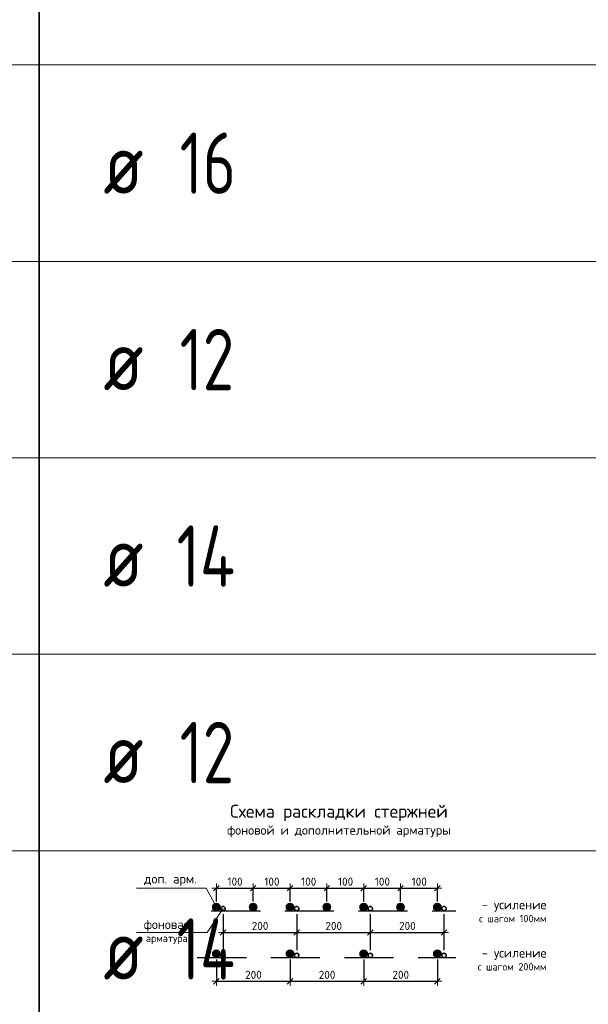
# Model space of a CAD drawing. Header units: metres. Extents: x -38 to 97, y -15 to 21.
# Tile 78 of 82: x 75.34 to 77.66, y 7.85 to 11.86. Entities that reach past the tile are written whole.
import ezdxf

# ---------------------------------------------------------------- set-up
doc = ezdxf.new("R2010")
doc.units = ezdxf.units.M
doc.header["$PDMODE"] = 65
doc.linetypes.add('______2', pattern=[0.27, 0.2, -0.07])
doc.layers.add('XR$4$_3898', color=7, linetype='Continuous')
doc.layers.add('XR$4$Размерная линия_ общее', color=7, linetype='Continuous', lineweight=13)
doc.styles.add('ISOCPEUR', font='txt')
doc.dimstyles.new('DIMSTYLE_10', dxfattribs={"dimtxt": 0.033, "dimasz": 0.0375, "dimexe": 0, "dimexo": 0, "dimgap": 0.0165, "dimtad": 2, "dimdec": 0, "dimlfac": 1000, "dimrnd": 1, "dimzin": 12, "dimdsep": 46, "dimtxsty": 'ISOCPEUR', "dimblk1": 'ALL_ML_STRICH', "dimblk2": 'ALL_ML_STRICH', "dimsah": 1, "dimcen": 0, "dimclrd": 7, "dimclre": 256, "dimclrt": 7, "dimadec": 0, "dimazin": 0, "dimtfac": 1, "dimtdec": 0, "dimtix": 1, "dimtmove": 2, "dimatfit": 3, "dimfxl": 0, "dimtzin": 0, "dimlwd": 0, "dimlwe": -3, "dimarcsym": 0})

# ---------------------------------------------------------------- blocks, each defined once
blk = doc.blocks.new('ALL_ML_STRICH')
at = {"color": 0, "linetype": 'ByBlock', "lineweight": -2}
for p, q in [((-1, 0), (0.5, 0)), ((-0.3, -0.3), (0.3, 0.3)), ((0, -0.5), (0, 0.5))]:
    blk.add_line(p, q, dxfattribs=at)
blk = doc.blocks.new('*D464')
at = {"layer": 'DEFPOINTS', "color": 7, "linetype": 'Continuous', "lineweight": 13, "transparency": 33554687}
for p in [(76.142, 8.3196), (76.142, 8.2422), (76.292, 8.2422)]:
    blk.add_point(p, dxfattribs=at)
at = {"layer": 'XR$4$Размерная линия_ общее', "color": 253, "linetype": 'Continuous', "lineweight": -2, "true_color": 0xa0a0a0, "transparency": 33554687}
for p, q in [((76.142, 8.2647), (76.142, 8.3196)), ((76.292, 8.2647), (76.292, 8.3196))]:
    blk.add_line(p, q, dxfattribs=at)
at = {"layer": 'XR$4$Размерная линия_ общее', "color": 7, "linetype": 'Continuous', "lineweight": -2, "transparency": 33554687}
blk.add_line((76.142, 8.3196), (76.292, 8.3196), dxfattribs=at)
at = {"layer": 'XR$4$Размерная линия_ общее', "color": 7, "linetype": 'Continuous', "lineweight": 13, "transparency": 33554687, "xscale": 0.0375, "yscale": 0.0375, "zscale": 0.0375, "rotation": 180}
blk.add_blockref('ALL_ML_STRICH', (76.142, 8.3196), dxfattribs=at)
at = {"layer": 'XR$4$Размерная линия_ общее', "color": 7, "linetype": 'Continuous', "lineweight": 13, "transparency": 33554687, "xscale": 0.0375, "yscale": 0.0375, "zscale": 0.0375}
blk.add_blockref('ALL_ML_STRICH', (76.292, 8.3196), dxfattribs=at)
at = {"layer": 'XR$4$Размерная линия_ общее', "color": 7, "linetype": 'Continuous', "lineweight": 13, "transparency": 33554687, "insert": (76.1873, 8.3626), "char_height": 0.033, "width": 0.00165, "attachment_point": 1, "line_spacing_factor": 0.60241, "style": 'ISOCPEUR'}
blk.add_mtext('100', dxfattribs=at)
blk = doc.blocks.new('*D465')
at = {"layer": 'DEFPOINTS', "color": 7, "linetype": 'Continuous', "lineweight": 13, "transparency": 33554687}
for p in [(76.292, 8.3196), (76.292, 8.2422), (76.442, 8.2422)]:
    blk.add_point(p, dxfattribs=at)
at = {"layer": 'XR$4$Размерная линия_ общее', "color": 253, "linetype": 'Continuous', "lineweight": -2, "true_color": 0xa0a0a0, "transparency": 33554687}
for p, q in [((76.292, 8.2647), (76.292, 8.3196)), ((76.442, 8.2647), (76.442, 8.3196))]:
    blk.add_line(p, q, dxfattribs=at)
at = {"layer": 'XR$4$Размерная линия_ общее', "color": 7, "linetype": 'Continuous', "lineweight": -2, "transparency": 33554687}
blk.add_line((76.292, 8.3196), (76.442, 8.3196), dxfattribs=at)
at = {"layer": 'XR$4$Размерная линия_ общее', "color": 7, "linetype": 'Continuous', "lineweight": 13, "transparency": 33554687, "xscale": 0.0375, "yscale": 0.0375, "zscale": 0.0375, "rotation": 180}
blk.add_blockref('ALL_ML_STRICH', (76.292, 8.3196), dxfattribs=at)
at = {"layer": 'XR$4$Размерная линия_ общее', "color": 7, "linetype": 'Continuous', "lineweight": 13, "transparency": 33554687, "xscale": 0.0375, "yscale": 0.0375, "zscale": 0.0375}
blk.add_blockref('ALL_ML_STRICH', (76.442, 8.3196), dxfattribs=at)
at = {"layer": 'XR$4$Размерная линия_ общее', "color": 7, "linetype": 'Continuous', "lineweight": 13, "transparency": 33554687, "insert": (76.3373, 8.3626), "char_height": 0.033, "width": 0.00165, "attachment_point": 1, "line_spacing_factor": 0.60241, "style": 'ISOCPEUR'}
blk.add_mtext('100', dxfattribs=at)
blk = doc.blocks.new('*D466')
at = {"layer": 'DEFPOINTS', "color": 7, "linetype": 'Continuous', "lineweight": 13, "transparency": 33554687}
for p in [(76.442, 8.3196), (76.442, 8.2422), (76.592, 8.2422)]:
    blk.add_point(p, dxfattribs=at)
at = {"layer": 'XR$4$Размерная линия_ общее', "color": 253, "linetype": 'Continuous', "lineweight": -2, "true_color": 0xa0a0a0, "transparency": 33554687}
for p, q in [((76.442, 8.2647), (76.442, 8.3196)), ((76.592, 8.2647), (76.592, 8.3196))]:
    blk.add_line(p, q, dxfattribs=at)
at = {"layer": 'XR$4$Размерная линия_ общее', "color": 7, "linetype": 'Continuous', "lineweight": -2, "transparency": 33554687}
blk.add_line((76.442, 8.3196), (76.592, 8.3196), dxfattribs=at)
at = {"layer": 'XR$4$Размерная линия_ общее', "color": 7, "linetype": 'Continuous', "lineweight": 13, "transparency": 33554687, "xscale": 0.0375, "yscale": 0.0375, "zscale": 0.0375, "rotation": 180}
blk.add_blockref('ALL_ML_STRICH', (76.442, 8.3196), dxfattribs=at)
at = {"layer": 'XR$4$Размерная линия_ общее', "color": 7, "linetype": 'Continuous', "lineweight": 13, "transparency": 33554687, "xscale": 0.0375, "yscale": 0.0375, "zscale": 0.0375}
blk.add_blockref('ALL_ML_STRICH', (76.592, 8.3196), dxfattribs=at)
at = {"layer": 'XR$4$Размерная линия_ общее', "color": 7, "linetype": 'Continuous', "lineweight": 13, "transparency": 33554687, "insert": (76.4873, 8.3626), "char_height": 0.033, "width": 0.00165, "attachment_point": 1, "line_spacing_factor": 0.60241, "style": 'ISOCPEUR'}
blk.add_mtext('100', dxfattribs=at)
blk = doc.blocks.new('*D467')
at = {"layer": 'DEFPOINTS', "color": 7, "linetype": 'Continuous', "lineweight": 13, "transparency": 33554687}
for p in [(76.592, 8.3196), (76.592, 8.2422), (76.742, 8.2422)]:
    blk.add_point(p, dxfattribs=at)
at = {"layer": 'XR$4$Размерная линия_ общее', "color": 253, "linetype": 'Continuous', "lineweight": -2, "true_color": 0xa0a0a0, "transparency": 33554687}
for p, q in [((76.592, 8.2647), (76.592, 8.3196)), ((76.742, 8.2647), (76.742, 8.3196))]:
    blk.add_line(p, q, dxfattribs=at)
at = {"layer": 'XR$4$Размерная линия_ общее', "color": 7, "linetype": 'Continuous', "lineweight": -2, "transparency": 33554687}
blk.add_line((76.592, 8.3196), (76.742, 8.3196), dxfattribs=at)
at = {"layer": 'XR$4$Размерная линия_ общее', "color": 7, "linetype": 'Continuous', "lineweight": 13, "transparency": 33554687, "xscale": 0.0375, "yscale": 0.0375, "zscale": 0.0375, "rotation": 180}
blk.add_blockref('ALL_ML_STRICH', (76.592, 8.3196), dxfattribs=at)
at = {"layer": 'XR$4$Размерная линия_ общее', "color": 7, "linetype": 'Continuous', "lineweight": 13, "transparency": 33554687, "xscale": 0.0375, "yscale": 0.0375, "zscale": 0.0375}
blk.add_blockref('ALL_ML_STRICH', (76.742, 8.3196), dxfattribs=at)
at = {"layer": 'XR$4$Размерная линия_ общее', "color": 7, "linetype": 'Continuous', "lineweight": 13, "transparency": 33554687, "insert": (76.6373, 8.3626), "char_height": 0.033, "width": 0.00165, "attachment_point": 1, "line_spacing_factor": 0.60241, "style": 'ISOCPEUR'}
blk.add_mtext('100', dxfattribs=at)
blk = doc.blocks.new('*D468')
at = {"layer": 'DEFPOINTS', "color": 7, "linetype": 'Continuous', "lineweight": 13, "transparency": 33554687}
for p in [(76.742, 8.3196), (76.742, 8.2422), (76.892, 8.2422)]:
    blk.add_point(p, dxfattribs=at)
at = {"layer": 'XR$4$Размерная линия_ общее', "color": 253, "linetype": 'Continuous', "lineweight": -2, "true_color": 0xa0a0a0, "transparency": 33554687}
for p, q in [((76.742, 8.2647), (76.742, 8.3196)), ((76.892, 8.2647), (76.892, 8.3196))]:
    blk.add_line(p, q, dxfattribs=at)
at = {"layer": 'XR$4$Размерная линия_ общее', "color": 7, "linetype": 'Continuous', "lineweight": -2, "transparency": 33554687}
blk.add_line((76.742, 8.3196), (76.892, 8.3196), dxfattribs=at)
at = {"layer": 'XR$4$Размерная линия_ общее', "color": 7, "linetype": 'Continuous', "lineweight": 13, "transparency": 33554687, "xscale": 0.0375, "yscale": 0.0375, "zscale": 0.0375, "rotation": 180}
blk.add_blockref('ALL_ML_STRICH', (76.742, 8.3196), dxfattribs=at)
at = {"layer": 'XR$4$Размерная линия_ общее', "color": 7, "linetype": 'Continuous', "lineweight": 13, "transparency": 33554687, "xscale": 0.0375, "yscale": 0.0375, "zscale": 0.0375}
blk.add_blockref('ALL_ML_STRICH', (76.892, 8.3196), dxfattribs=at)
at = {"layer": 'XR$4$Размерная линия_ общее', "color": 7, "linetype": 'Continuous', "lineweight": 13, "transparency": 33554687, "insert": (76.7873, 8.3626), "char_height": 0.033, "width": 0.00165, "attachment_point": 1, "line_spacing_factor": 0.60241, "style": 'ISOCPEUR'}
blk.add_mtext('100', dxfattribs=at)
blk = doc.blocks.new('*D469')
at = {"layer": 'DEFPOINTS', "color": 7, "linetype": 'Continuous', "lineweight": 13, "transparency": 33554687}
for p in [(76.892, 8.3196), (76.892, 8.2422), (77.042, 8.2422)]:
    blk.add_point(p, dxfattribs=at)
at = {"layer": 'XR$4$Размерная линия_ общее', "color": 253, "linetype": 'Continuous', "lineweight": -2, "true_color": 0xa0a0a0, "transparency": 33554687}
for p, q in [((76.892, 8.2647), (76.892, 8.3196)), ((77.042, 8.2647), (77.042, 8.3196))]:
    blk.add_line(p, q, dxfattribs=at)
at = {"layer": 'XR$4$Размерная линия_ общее', "color": 7, "linetype": 'Continuous', "lineweight": -2, "transparency": 33554687}
blk.add_line((76.892, 8.3196), (77.042, 8.3196), dxfattribs=at)
at = {"layer": 'XR$4$Размерная линия_ общее', "color": 7, "linetype": 'Continuous', "lineweight": 13, "transparency": 33554687, "xscale": 0.0375, "yscale": 0.0375, "zscale": 0.0375, "rotation": 180}
blk.add_blockref('ALL_ML_STRICH', (76.892, 8.3196), dxfattribs=at)
at = {"layer": 'XR$4$Размерная линия_ общее', "color": 7, "linetype": 'Continuous', "lineweight": 13, "transparency": 33554687, "xscale": 0.0375, "yscale": 0.0375, "zscale": 0.0375}
blk.add_blockref('ALL_ML_STRICH', (77.042, 8.3196), dxfattribs=at)
at = {"layer": 'XR$4$Размерная линия_ общее', "color": 7, "linetype": 'Continuous', "lineweight": 13, "transparency": 33554687, "insert": (76.9373, 8.3626), "char_height": 0.033, "width": 0.00165, "attachment_point": 1, "line_spacing_factor": 0.60241, "style": 'ISOCPEUR'}
blk.add_mtext('100', dxfattribs=at)
blk = doc.blocks.new('*D470')
at = {"layer": 'DEFPOINTS', "color": 7, "linetype": 'Continuous', "lineweight": 13, "transparency": 33554687}
for p in [(76.169, 8.2362), (76.469, 8.2362), (76.169, 8.1392)]:
    blk.add_point(p, dxfattribs=at)
at = {"layer": 'XR$4$Размерная линия_ общее', "color": 253, "linetype": 'Continuous', "lineweight": -2, "true_color": 0xa0a0a0, "transparency": 33554687}
for p, q in [((76.169, 8.2137), (76.169, 8.1392)), ((76.469, 8.2137), (76.469, 8.1392))]:
    blk.add_line(p, q, dxfattribs=at)
at = {"layer": 'XR$4$Размерная линия_ общее', "color": 7, "linetype": 'Continuous', "lineweight": -2, "transparency": 33554687}
blk.add_line((76.169, 8.1392), (76.469, 8.1392), dxfattribs=at)
at = {"layer": 'XR$4$Размерная линия_ общее', "color": 7, "linetype": 'Continuous', "lineweight": 13, "transparency": 33554687, "xscale": 0.0375, "yscale": 0.0375, "zscale": 0.0375, "rotation": 180}
blk.add_blockref('ALL_ML_STRICH', (76.169, 8.1392), dxfattribs=at)
at = {"layer": 'XR$4$Размерная линия_ общее', "color": 7, "linetype": 'Continuous', "lineweight": 13, "transparency": 33554687, "xscale": 0.0375, "yscale": 0.0375, "zscale": 0.0375}
blk.add_blockref('ALL_ML_STRICH', (76.469, 8.1392), dxfattribs=at)
at = {"layer": 'XR$4$Размерная линия_ общее', "color": 7, "linetype": 'Continuous', "lineweight": 13, "transparency": 33554687, "insert": (76.286, 8.1822), "char_height": 0.033, "width": 0.00165, "attachment_point": 1, "line_spacing_factor": 0.60241, "style": 'ISOCPEUR'}
blk.add_mtext('200', dxfattribs=at)
blk = doc.blocks.new('*D471')
at = {"layer": 'DEFPOINTS', "color": 7, "linetype": 'Continuous', "lineweight": 13, "transparency": 33554687}
for p in [(76.469, 8.2362), (76.769, 8.2362), (76.469, 8.1392)]:
    blk.add_point(p, dxfattribs=at)
at = {"layer": 'XR$4$Размерная линия_ общее', "color": 253, "linetype": 'Continuous', "lineweight": -2, "true_color": 0xa0a0a0, "transparency": 33554687}
for p, q in [((76.469, 8.2137), (76.469, 8.1392)), ((76.769, 8.2137), (76.769, 8.1392))]:
    blk.add_line(p, q, dxfattribs=at)
at = {"layer": 'XR$4$Размерная линия_ общее', "color": 7, "linetype": 'Continuous', "lineweight": -2, "transparency": 33554687}
blk.add_line((76.469, 8.1392), (76.769, 8.1392), dxfattribs=at)
at = {"layer": 'XR$4$Размерная линия_ общее', "color": 7, "linetype": 'Continuous', "lineweight": 13, "transparency": 33554687, "xscale": 0.0375, "yscale": 0.0375, "zscale": 0.0375, "rotation": 180}
blk.add_blockref('ALL_ML_STRICH', (76.469, 8.1392), dxfattribs=at)
at = {"layer": 'XR$4$Размерная линия_ общее', "color": 7, "linetype": 'Continuous', "lineweight": 13, "transparency": 33554687, "xscale": 0.0375, "yscale": 0.0375, "zscale": 0.0375}
blk.add_blockref('ALL_ML_STRICH', (76.769, 8.1392), dxfattribs=at)
at = {"layer": 'XR$4$Размерная линия_ общее', "color": 7, "linetype": 'Continuous', "lineweight": 13, "transparency": 33554687, "insert": (76.586, 8.1822), "char_height": 0.033, "width": 0.00165, "attachment_point": 1, "line_spacing_factor": 0.60241, "style": 'ISOCPEUR'}
blk.add_mtext('200', dxfattribs=at)
blk = doc.blocks.new('*D472')
at = {"layer": 'DEFPOINTS', "color": 7, "linetype": 'Continuous', "lineweight": 13, "transparency": 33554687}
for p in [(76.769, 8.2362), (77.069, 8.2362), (76.769, 8.1392)]:
    blk.add_point(p, dxfattribs=at)
at = {"layer": 'XR$4$Размерная линия_ общее', "color": 253, "linetype": 'Continuous', "lineweight": -2, "true_color": 0xa0a0a0, "transparency": 33554687}
for p, q in [((76.769, 8.2137), (76.769, 8.1392)), ((77.069, 8.2137), (77.069, 8.1392))]:
    blk.add_line(p, q, dxfattribs=at)
at = {"layer": 'XR$4$Размерная линия_ общее', "color": 7, "linetype": 'Continuous', "lineweight": -2, "transparency": 33554687}
blk.add_line((76.769, 8.1392), (77.069, 8.1392), dxfattribs=at)
at = {"layer": 'XR$4$Размерная линия_ общее', "color": 7, "linetype": 'Continuous', "lineweight": 13, "transparency": 33554687, "xscale": 0.0375, "yscale": 0.0375, "zscale": 0.0375, "rotation": 180}
blk.add_blockref('ALL_ML_STRICH', (76.769, 8.1392), dxfattribs=at)
at = {"layer": 'XR$4$Размерная линия_ общее', "color": 7, "linetype": 'Continuous', "lineweight": 13, "transparency": 33554687, "xscale": 0.0375, "yscale": 0.0375, "zscale": 0.0375}
blk.add_blockref('ALL_ML_STRICH', (77.069, 8.1392), dxfattribs=at)
at = {"layer": 'XR$4$Размерная линия_ общее', "color": 7, "linetype": 'Continuous', "lineweight": 13, "transparency": 33554687, "insert": (76.886, 8.1822), "char_height": 0.033, "width": 0.00165, "attachment_point": 1, "line_spacing_factor": 0.60241, "style": 'ISOCPEUR'}
blk.add_mtext('200', dxfattribs=at)
blk = doc.blocks.new('*D473')
at = {"layer": 'DEFPOINTS', "color": 7, "linetype": 'Continuous', "lineweight": 13, "transparency": 33554687}
for p in [(76.142, 8.0517), (76.442, 8.0517), (76.142, 7.9401)]:
    blk.add_point(p, dxfattribs=at)
at = {"layer": 'XR$4$Размерная линия_ общее', "color": 253, "linetype": 'Continuous', "lineweight": -2, "true_color": 0xa0a0a0, "transparency": 33554687}
for p, q in [((76.142, 8.0292), (76.142, 7.9401)), ((76.442, 8.0292), (76.442, 7.9401))]:
    blk.add_line(p, q, dxfattribs=at)
at = {"layer": 'XR$4$Размерная линия_ общее', "color": 7, "linetype": 'Continuous', "lineweight": -2, "transparency": 33554687}
blk.add_line((76.142, 7.9401), (76.442, 7.9401), dxfattribs=at)
at = {"layer": 'XR$4$Размерная линия_ общее', "color": 7, "linetype": 'Continuous', "lineweight": 13, "transparency": 33554687, "xscale": 0.0375, "yscale": 0.0375, "zscale": 0.0375, "rotation": 180}
blk.add_blockref('ALL_ML_STRICH', (76.142, 7.9401), dxfattribs=at)
at = {"layer": 'XR$4$Размерная линия_ общее', "color": 7, "linetype": 'Continuous', "lineweight": 13, "transparency": 33554687, "xscale": 0.0375, "yscale": 0.0375, "zscale": 0.0375}
blk.add_blockref('ALL_ML_STRICH', (76.442, 7.9401), dxfattribs=at)
at = {"layer": 'XR$4$Размерная линия_ общее', "color": 7, "linetype": 'Continuous', "lineweight": 13, "transparency": 33554687, "insert": (76.259, 7.9831), "char_height": 0.033, "width": 0.00165, "attachment_point": 1, "line_spacing_factor": 0.60241, "style": 'ISOCPEUR'}
blk.add_mtext('200', dxfattribs=at)
blk = doc.blocks.new('*D474')
at = {"layer": 'DEFPOINTS', "color": 7, "linetype": 'Continuous', "lineweight": 13, "transparency": 33554687}
for p in [(76.442, 8.0517), (76.742, 8.0517), (76.442, 7.9401)]:
    blk.add_point(p, dxfattribs=at)
at = {"layer": 'XR$4$Размерная линия_ общее', "color": 253, "linetype": 'Continuous', "lineweight": -2, "true_color": 0xa0a0a0, "transparency": 33554687}
for p, q in [((76.442, 8.0292), (76.442, 7.9401)), ((76.742, 8.0292), (76.742, 7.9401))]:
    blk.add_line(p, q, dxfattribs=at)
at = {"layer": 'XR$4$Размерная линия_ общее', "color": 7, "linetype": 'Continuous', "lineweight": -2, "transparency": 33554687}
blk.add_line((76.442, 7.9401), (76.742, 7.9401), dxfattribs=at)
at = {"layer": 'XR$4$Размерная линия_ общее', "color": 7, "linetype": 'Continuous', "lineweight": 13, "transparency": 33554687, "xscale": 0.0375, "yscale": 0.0375, "zscale": 0.0375, "rotation": 180}
blk.add_blockref('ALL_ML_STRICH', (76.442, 7.9401), dxfattribs=at)
at = {"layer": 'XR$4$Размерная линия_ общее', "color": 7, "linetype": 'Continuous', "lineweight": 13, "transparency": 33554687, "xscale": 0.0375, "yscale": 0.0375, "zscale": 0.0375}
blk.add_blockref('ALL_ML_STRICH', (76.742, 7.9401), dxfattribs=at)
at = {"layer": 'XR$4$Размерная линия_ общее', "color": 7, "linetype": 'Continuous', "lineweight": 13, "transparency": 33554687, "insert": (76.559, 7.9831), "char_height": 0.033, "width": 0.00165, "attachment_point": 1, "line_spacing_factor": 0.60241, "style": 'ISOCPEUR'}
blk.add_mtext('200', dxfattribs=at)
blk = doc.blocks.new('*D475')
at = {"layer": 'DEFPOINTS', "color": 7, "linetype": 'Continuous', "lineweight": 13, "transparency": 33554687}
for p in [(76.742, 8.0517), (77.042, 8.0517), (76.742, 7.9401)]:
    blk.add_point(p, dxfattribs=at)
at = {"layer": 'XR$4$Размерная линия_ общее', "color": 253, "linetype": 'Continuous', "lineweight": -2, "true_color": 0xa0a0a0, "transparency": 33554687}
for p, q in [((76.742, 8.0292), (76.742, 7.9401)), ((77.042, 8.0292), (77.042, 7.9401))]:
    blk.add_line(p, q, dxfattribs=at)
at = {"layer": 'XR$4$Размерная линия_ общее', "color": 7, "linetype": 'Continuous', "lineweight": -2, "transparency": 33554687}
blk.add_line((76.742, 7.9401), (77.042, 7.9401), dxfattribs=at)
at = {"layer": 'XR$4$Размерная линия_ общее', "color": 7, "linetype": 'Continuous', "lineweight": 13, "transparency": 33554687, "xscale": 0.0375, "yscale": 0.0375, "zscale": 0.0375, "rotation": 180}
blk.add_blockref('ALL_ML_STRICH', (76.742, 7.9401), dxfattribs=at)
at = {"layer": 'XR$4$Размерная линия_ общее', "color": 7, "linetype": 'Continuous', "lineweight": 13, "transparency": 33554687, "xscale": 0.0375, "yscale": 0.0375, "zscale": 0.0375}
blk.add_blockref('ALL_ML_STRICH', (77.042, 7.9401), dxfattribs=at)
at = {"layer": 'XR$4$Размерная линия_ общее', "color": 7, "linetype": 'Continuous', "lineweight": 13, "transparency": 33554687, "insert": (76.859, 7.9831), "char_height": 0.033, "width": 0.00165, "attachment_point": 1, "line_spacing_factor": 0.60241, "style": 'ISOCPEUR'}
blk.add_mtext('200', dxfattribs=at)

msp = doc.modelspace()

# ---------------------------------------------------------------- hatches: boundary and pattern name
at = {"linetype": 'Continuous', "lineweight": 25, "true_color": 0xa2a2a2, "transparency": 33554687}
for points in [[(76.1539, 8.2513), (76.1526, 8.2528), (76.1511, 8.2541), (76.1495, 8.2552), (76.1477, 8.256), (76.1458, 8.2567), (76.1439, 8.257), (76.142, 8.2572), (76.14, 8.257), (76.1381, 8.2567), (76.1362, 8.256), (76.1345, 8.2552), (76.1328, 8.2541), (76.1314, 8.2528), (76.1301, 8.2513), (76.129, 8.2497), (76.1281, 8.2479), (76.1275, 8.2461), (76.1271, 8.2441), (76.127, 8.2422), (76.1271, 8.2402), (76.1275, 8.2383), (76.1281, 8.2364), (76.129, 8.2347), (76.1301, 8.233), (76.1314, 8.2316), (76.1328, 8.2303), (76.1345, 8.2292), (76.1362, 8.2283), (76.1381, 8.2277), (76.14, 8.2273), (76.142, 8.2272), (76.1439, 8.2273), (76.1458, 8.2277), (76.1477, 8.2283), (76.1495, 8.2292), (76.1511, 8.2303), (76.1526, 8.2316), (76.1539, 8.233), (76.155, 8.2347), (76.1558, 8.2364), (76.1565, 8.2383), (76.1568, 8.2402), (76.157, 8.2422), (76.1568, 8.2441), (76.1565, 8.2461), (76.1558, 8.2479), (76.155, 8.2497)], [(76.3039, 8.2513), (76.3026, 8.2528), (76.3011, 8.2541), (76.2995, 8.2552), (76.2977, 8.256), (76.2958, 8.2567), (76.2939, 8.257), (76.292, 8.2572), (76.29, 8.257), (76.2881, 8.2567), (76.2862, 8.256), (76.2845, 8.2552), (76.2828, 8.2541), (76.2814, 8.2528), (76.2801, 8.2513), (76.279, 8.2497), (76.2781, 8.2479), (76.2775, 8.2461), (76.2771, 8.2441), (76.277, 8.2422), (76.2771, 8.2402), (76.2775, 8.2383), (76.2781, 8.2364), (76.279, 8.2347), (76.2801, 8.233), (76.2814, 8.2316), (76.2828, 8.2303), (76.2845, 8.2292), (76.2862, 8.2283), (76.2881, 8.2277), (76.29, 8.2273), (76.292, 8.2272), (76.2939, 8.2273), (76.2958, 8.2277), (76.2977, 8.2283), (76.2995, 8.2292), (76.3011, 8.2303), (76.3026, 8.2316), (76.3039, 8.233), (76.305, 8.2347), (76.3058, 8.2364), (76.3065, 8.2383), (76.3068, 8.2402), (76.307, 8.2422), (76.3068, 8.2441), (76.3065, 8.2461), (76.3058, 8.2479), (76.305, 8.2497)], [(76.4539, 8.2513), (76.4526, 8.2528), (76.4511, 8.2541), (76.4495, 8.2552), (76.4477, 8.256), (76.4458, 8.2567), (76.4439, 8.257), (76.442, 8.2572), (76.44, 8.257), (76.4381, 8.2567), (76.4362, 8.256), (76.4345, 8.2552), (76.4328, 8.2541), (76.4314, 8.2528), (76.4301, 8.2513), (76.429, 8.2497), (76.4281, 8.2479), (76.4275, 8.2461), (76.4271, 8.2441), (76.427, 8.2422), (76.4271, 8.2402), (76.4275, 8.2383), (76.4281, 8.2364), (76.429, 8.2347), (76.4301, 8.233), (76.4314, 8.2316), (76.4328, 8.2303), (76.4345, 8.2292), (76.4362, 8.2283), (76.4381, 8.2277), (76.44, 8.2273), (76.442, 8.2272), (76.4439, 8.2273), (76.4458, 8.2277), (76.4477, 8.2283), (76.4495, 8.2292), (76.4511, 8.2303), (76.4526, 8.2316), (76.4539, 8.233), (76.455, 8.2347), (76.4558, 8.2364), (76.4565, 8.2383), (76.4568, 8.2402), (76.457, 8.2422), (76.4568, 8.2441), (76.4565, 8.2461), (76.4558, 8.2479), (76.455, 8.2497)], [(76.6039, 8.2513), (76.6026, 8.2528), (76.6011, 8.2541), (76.5995, 8.2552), (76.5977, 8.256), (76.5958, 8.2567), (76.5939, 8.257), (76.592, 8.2572), (76.59, 8.257), (76.5881, 8.2567), (76.5862, 8.256), (76.5845, 8.2552), (76.5828, 8.2541), (76.5814, 8.2528), (76.5801, 8.2513), (76.579, 8.2497), (76.5781, 8.2479), (76.5775, 8.2461), (76.5771, 8.2441), (76.577, 8.2422), (76.5771, 8.2402), (76.5775, 8.2383), (76.5781, 8.2364), (76.579, 8.2347), (76.5801, 8.233), (76.5814, 8.2316), (76.5828, 8.2303), (76.5845, 8.2292), (76.5862, 8.2283), (76.5881, 8.2277), (76.59, 8.2273), (76.592, 8.2272), (76.5939, 8.2273), (76.5958, 8.2277), (76.5977, 8.2283), (76.5995, 8.2292), (76.6011, 8.2303), (76.6026, 8.2316), (76.6039, 8.233), (76.605, 8.2347), (76.6058, 8.2364), (76.6065, 8.2383), (76.6068, 8.2402), (76.607, 8.2422), (76.6068, 8.2441), (76.6065, 8.2461), (76.6058, 8.2479), (76.605, 8.2497)], [(76.7539, 8.2513), (76.7526, 8.2528), (76.7511, 8.2541), (76.7495, 8.2552), (76.7477, 8.256), (76.7458, 8.2567), (76.7439, 8.257), (76.742, 8.2572), (76.74, 8.257), (76.7381, 8.2567), (76.7362, 8.256), (76.7345, 8.2552), (76.7328, 8.2541), (76.7314, 8.2528), (76.7301, 8.2513), (76.729, 8.2497), (76.7281, 8.2479), (76.7275, 8.2461), (76.7271, 8.2441), (76.727, 8.2422), (76.7271, 8.2402), (76.7275, 8.2383), (76.7281, 8.2364), (76.729, 8.2347), (76.7301, 8.233), (76.7314, 8.2316), (76.7328, 8.2303), (76.7345, 8.2292), (76.7362, 8.2283), (76.7381, 8.2277), (76.74, 8.2273), (76.742, 8.2272), (76.7439, 8.2273), (76.7458, 8.2277), (76.7477, 8.2283), (76.7495, 8.2292), (76.7511, 8.2303), (76.7526, 8.2316), (76.7539, 8.233), (76.755, 8.2347), (76.7558, 8.2364), (76.7565, 8.2383), (76.7568, 8.2402), (76.757, 8.2422), (76.7568, 8.2441), (76.7565, 8.2461), (76.7558, 8.2479), (76.755, 8.2497)], [(76.9039, 8.2513), (76.9026, 8.2528), (76.9011, 8.2541), (76.8995, 8.2552), (76.8977, 8.256), (76.8958, 8.2567), (76.8939, 8.257), (76.892, 8.2572), (76.89, 8.257), (76.8881, 8.2567), (76.8862, 8.256), (76.8845, 8.2552), (76.8828, 8.2541), (76.8814, 8.2528), (76.8801, 8.2513), (76.879, 8.2497), (76.8781, 8.2479), (76.8775, 8.2461), (76.8771, 8.2441), (76.877, 8.2422), (76.8771, 8.2402), (76.8775, 8.2383), (76.8781, 8.2364), (76.879, 8.2347), (76.8801, 8.233), (76.8814, 8.2316), (76.8828, 8.2303), (76.8845, 8.2292), (76.8862, 8.2283), (76.8881, 8.2277), (76.89, 8.2273), (76.892, 8.2272), (76.8939, 8.2273), (76.8958, 8.2277), (76.8977, 8.2283), (76.8995, 8.2292), (76.9011, 8.2303), (76.9026, 8.2316), (76.9039, 8.233), (76.905, 8.2347), (76.9058, 8.2364), (76.9065, 8.2383), (76.9068, 8.2402), (76.907, 8.2422), (76.9068, 8.2441), (76.9065, 8.2461), (76.9058, 8.2479), (76.905, 8.2497)], [(77.0539, 8.2513), (77.0526, 8.2528), (77.0511, 8.2541), (77.0495, 8.2552), (77.0477, 8.256), (77.0458, 8.2567), (77.0439, 8.257), (77.042, 8.2572), (77.04, 8.257), (77.0381, 8.2567), (77.0362, 8.256), (77.0345, 8.2552), (77.0328, 8.2541), (77.0314, 8.2528), (77.0301, 8.2513), (77.029, 8.2497), (77.0281, 8.2479), (77.0275, 8.2461), (77.0271, 8.2441), (77.027, 8.2422), (77.0271, 8.2402), (77.0275, 8.2383), (77.0281, 8.2364), (77.029, 8.2347), (77.0301, 8.233), (77.0314, 8.2316), (77.0328, 8.2303), (77.0345, 8.2292), (77.0362, 8.2283), (77.0381, 8.2277), (77.04, 8.2273), (77.042, 8.2272), (77.0439, 8.2273), (77.0458, 8.2277), (77.0477, 8.2283), (77.0495, 8.2292), (77.0511, 8.2303), (77.0526, 8.2316), (77.0539, 8.233), (77.055, 8.2347), (77.0558, 8.2364), (77.0565, 8.2383), (77.0568, 8.2402), (77.057, 8.2422), (77.0568, 8.2441), (77.0565, 8.2461), (77.0558, 8.2479), (77.055, 8.2497)], [(76.1539, 8.0608), (76.1526, 8.0623), (76.1511, 8.0636), (76.1495, 8.0647), (76.1477, 8.0655), (76.1458, 8.0662), (76.1439, 8.0665), (76.142, 8.0667), (76.14, 8.0665), (76.1381, 8.0662), (76.1362, 8.0655), (76.1345, 8.0647), (76.1328, 8.0636), (76.1314, 8.0623), (76.1301, 8.0608), (76.129, 8.0592), (76.1281, 8.0574), (76.1275, 8.0556), (76.1271, 8.0536), (76.127, 8.0517), (76.1271, 8.0497), (76.1275, 8.0478), (76.1281, 8.0459), (76.129, 8.0442), (76.1301, 8.0425), (76.1314, 8.0411), (76.1328, 8.0398), (76.1345, 8.0387), (76.1362, 8.0378), (76.1381, 8.0372), (76.14, 8.0368), (76.142, 8.0367), (76.1439, 8.0368), (76.1458, 8.0372), (76.1477, 8.0378), (76.1495, 8.0387), (76.1511, 8.0398), (76.1526, 8.0411), (76.1539, 8.0425), (76.155, 8.0442), (76.1558, 8.0459), (76.1565, 8.0478), (76.1568, 8.0497), (76.157, 8.0517), (76.1568, 8.0536), (76.1565, 8.0556), (76.1558, 8.0574), (76.155, 8.0592)], [(76.4539, 8.0608), (76.4526, 8.0623), (76.4511, 8.0636), (76.4495, 8.0647), (76.4477, 8.0655), (76.4458, 8.0662), (76.4439, 8.0665), (76.442, 8.0667), (76.44, 8.0665), (76.4381, 8.0662), (76.4362, 8.0655), (76.4345, 8.0647), (76.4328, 8.0636), (76.4314, 8.0623), (76.4301, 8.0608), (76.429, 8.0592), (76.4281, 8.0574), (76.4275, 8.0556), (76.4271, 8.0536), (76.427, 8.0517), (76.4271, 8.0497), (76.4275, 8.0478), (76.4281, 8.0459), (76.429, 8.0442), (76.4301, 8.0425), (76.4314, 8.0411), (76.4328, 8.0398), (76.4345, 8.0387), (76.4362, 8.0378), (76.4381, 8.0372), (76.44, 8.0368), (76.442, 8.0367), (76.4439, 8.0368), (76.4458, 8.0372), (76.4477, 8.0378), (76.4495, 8.0387), (76.4511, 8.0398), (76.4526, 8.0411), (76.4539, 8.0425), (76.455, 8.0442), (76.4558, 8.0459), (76.4565, 8.0478), (76.4568, 8.0497), (76.457, 8.0517), (76.4568, 8.0536), (76.4565, 8.0556), (76.4558, 8.0574), (76.455, 8.0592)], [(76.7539, 8.0608), (76.7526, 8.0623), (76.7511, 8.0636), (76.7495, 8.0647), (76.7477, 8.0655), (76.7458, 8.0662), (76.7439, 8.0665), (76.742, 8.0667), (76.74, 8.0665), (76.7381, 8.0662), (76.7362, 8.0655), (76.7345, 8.0647), (76.7328, 8.0636), (76.7314, 8.0623), (76.7301, 8.0608), (76.729, 8.0592), (76.7281, 8.0574), (76.7275, 8.0556), (76.7271, 8.0536), (76.727, 8.0517), (76.7271, 8.0497), (76.7275, 8.0478), (76.7281, 8.0459), (76.729, 8.0442), (76.7301, 8.0425), (76.7314, 8.0411), (76.7328, 8.0398), (76.7345, 8.0387), (76.7362, 8.0378), (76.7381, 8.0372), (76.74, 8.0368), (76.742, 8.0367), (76.7439, 8.0368), (76.7458, 8.0372), (76.7477, 8.0378), (76.7495, 8.0387), (76.7511, 8.0398), (76.7526, 8.0411), (76.7539, 8.0425), (76.755, 8.0442), (76.7558, 8.0459), (76.7565, 8.0478), (76.7568, 8.0497), (76.757, 8.0517), (76.7568, 8.0536), (76.7565, 8.0556), (76.7558, 8.0574), (76.755, 8.0592)], [(77.0539, 8.0608), (77.0526, 8.0623), (77.0511, 8.0636), (77.0495, 8.0647), (77.0477, 8.0655), (77.0458, 8.0662), (77.0439, 8.0665), (77.042, 8.0667), (77.04, 8.0665), (77.0381, 8.0662), (77.0362, 8.0655), (77.0345, 8.0647), (77.0328, 8.0636), (77.0314, 8.0623), (77.0301, 8.0608), (77.029, 8.0592), (77.0281, 8.0574), (77.0275, 8.0556), (77.0271, 8.0536), (77.027, 8.0517), (77.0271, 8.0497), (77.0275, 8.0478), (77.0281, 8.0459), (77.029, 8.0442), (77.0301, 8.0425), (77.0314, 8.0411), (77.0328, 8.0398), (77.0345, 8.0387), (77.0362, 8.0378), (77.0381, 8.0372), (77.04, 8.0368), (77.042, 8.0367), (77.0439, 8.0368), (77.0458, 8.0372), (77.0477, 8.0378), (77.0495, 8.0387), (77.0511, 8.0398), (77.0526, 8.0411), (77.0539, 8.0425), (77.055, 8.0442), (77.0558, 8.0459), (77.0565, 8.0478), (77.0568, 8.0497), (77.057, 8.0517), (77.0568, 8.0536), (77.0565, 8.0556), (77.0558, 8.0574), (77.055, 8.0592)]]:
    msp.add_hatch(color=253, dxfattribs=at).paths.add_polyline_path(points)

# ---------------------------------------------------------------- linework, layer by layer
at = {"color": 7, "linetype": 'Continuous', "lineweight": 35, "transparency": 33554687}
for p, q in [((75.4198, 12.4717), (75.4198, 11.6717)), ((75.4198, 11.6717), (75.4198, 10.8717)), ((75.4198, 10.8717), (75.4198, 10.0717)), ((75.4198, 10.0717), (75.4198, 9.2717)), ((75.4198, 9.2717), (75.4198, 8.4717)), ((75.4198, 8.4717), (75.4198, 7.6717))]:
    msp.add_line(p, q, dxfattribs=at)
at = {"color": 7, "linetype": 'Continuous', "lineweight": 13, "transparency": 33554687}
for p, q in [((86.4198, 11.6717), (67.9198, 11.6717)), ((86.4198, 10.8717), (67.9198, 10.8717)), ((86.4198, 10.0717), (67.9198, 10.0717)), ((86.4198, 9.2717), (67.9198, 9.2717)), ((86.4198, 8.4717), (67.9198, 8.4717))]:
    msp.add_line(p, q, dxfattribs=at)
at = {"color": 8, "linetype": '______2', "lineweight": -3, "true_color": 0x737373, "transparency": 33554687}
for p, q in [((76.121, 8.2272), (77.117, 8.2272)), ((76.064, 8.0367), (77.117, 8.0367))]:
    msp.add_line(p, q, dxfattribs=at)
at = {"color": 7, "linetype": 'Continuous', "lineweight": 13, "transparency": 33554687}
for points in [[(75.8169, 8.3196), (76.1005, 8.3196), (76.142, 8.2422)], [(75.8169, 8.1392), (76.1039, 8.1392), (76.169, 8.2362)]]:
    msp.add_lwpolyline(points, dxfattribs=at)
at = {"layer": 'XR$4$_3898', "color": 7, "linetype": 'Continuous', "lineweight": 35, "transparency": 33554687}
for centre, radius in [((76.142, 8.2422), 0.015), ((76.169, 8.2362), 0.009), ((76.292, 8.2422), 0.015), ((76.442, 8.2422), 0.015), ((76.469, 8.2362), 0.009), ((76.592, 8.2422), 0.015), ((76.742, 8.2422), 0.015), ((76.769, 8.2362), 0.009), ((76.892, 8.2422), 0.015), ((77.042, 8.2422), 0.015), ((77.069, 8.2362), 0.009), ((76.142, 8.0517), 0.015), ((76.442, 8.0517), 0.015), ((76.742, 8.0517), 0.015), ((77.042, 8.0517), 0.015), ((76.169, 8.0457), 0.009), ((76.469, 8.0457), 0.009), ((76.769, 8.0457), 0.009), ((77.069, 8.0457), 0.009)]:
    msp.add_circle(centre, radius, dxfattribs=at)
at = {"layer": 'XR$4$Размерная линия_ общее', "color": 253, "linetype": 'Continuous', "lineweight": -3, "true_color": 0xa0a0a0, "transparency": 33554687}
for p, q in [((76.169, 8.1392), (76.169, 8.0672)), ((76.469, 8.1392), (76.469, 8.0672)), ((76.769, 8.1392), (76.769, 8.0672)), ((77.069, 8.1392), (77.069, 8.0672))]:
    msp.add_line(p, q, dxfattribs=at)

# ---------------------------------------------------------------- texts
at = {"color": 7, "linetype": 'Continuous', "lineweight": 35, "transparency": 33554687, "char_height": 0.25, "attachment_point": 7, "style": 'ISOCPEUR'}
for s, insert, width in [('\\W0.75;16', (75.9925, 11.1467), 0.393567), ('\\W0.82;ø', (75.6817, 11.1467), 0.327205), ('\\W0.75;12', (75.9925, 10.3467), 0.393567), ('\\W0.82;ø', (75.6817, 10.3467), 0.327205), ('\\W0.76;14', (75.98, 9.5467), 0.420468), ('\\W0.82;ø', (75.6817, 9.5467), 0.327205), ('\\W0.75;12', (75.9925, 8.7467), 0.393567), ('\\W0.82;ø', (75.6817, 8.7467), 0.327205), ('\\W0.76;14', (75.98, 7.9467), 0.420468), ('\\W0.82;ø', (75.6817, 7.9467), 0.327205)]:
    msp.add_mtext(s, dxfattribs=dict(at, insert=insert, width=width))
at = {"color": 7, "linetype": 'Continuous', "lineweight": 13, "transparency": 33554687, "line_spacing_factor": 0.963855}
for s, insert, char_height, width, attachment_point in [('\\A1;{\\fISOCPEUR|i0|b0;\\H0.052500;\\W1.000000;\\C7;Схема раскладки стержней}\\P{\\fISOCPEUR|i0|b0;\\H0.037500;\\W1.000000;\\C7;фоновой и дополнительной арматуры}\\P', (76.6412, 8.6589), 0.0525, 1.232044, 2), ('\\A1;{\\fISOCPEUR|i0|b0;\\H0.037500;\\W1.000000;\\C7;- усиление}\\P{\\fISOCPEUR|i0|b0;\\H0.030000;\\W1.000000;\\C7;с шагом 100мм}\\P', (77.4865, 8.2709), 0.0375, 0.328781, 3), ('\\A1;{\\fISOCPEUR|i0|b0;\\H0.037500;\\W1.000000;\\C7;фоновая}\\P{\\fISOCPEUR|i0|b0;\\H0.030000;\\W1.000000;\\C7;арматура}\\P', (75.9399, 8.1906), 0.0375, 0.223781, 2), ('\\A1;{\\fISOCPEUR|i0|b0;\\H0.037500;\\W1.000000;\\C7;- усиление}\\P{\\fISOCPEUR|i0|b0;\\H0.030000;\\W1.000000;\\C7;с шагом 200мм}\\P', (77.4865, 8.0744), 0.0375, 0.355031, 3)]:
    msp.add_mtext(s, dxfattribs=dict(at, insert=insert, char_height=char_height, width=width, attachment_point=attachment_point))
at = {"color": 7, "linetype": 'Continuous', "lineweight": 13, "transparency": 33554687, "insert": (75.9549, 8.3521), "char_height": 0.0375, "width": 0.228103, "attachment_point": 5, "style": 'ISOCPEUR'}
msp.add_mtext('\\A1;{\\fISOCPEUR|i0|b0;\\H0.037500;\\W1.000000;\\C7;доп. арм.}\\P', dxfattribs=at)

# ---------------------------------------------------------------- dimensions: what is measured, and where the dimension line sits
at = {"layer": 'XR$4$Размерная линия_ общее', "color": 7, "linetype": 'Continuous', "lineweight": 13, "transparency": 33554687}
for base, p1, p2, text, picture, middle in [((76.292, 8.3196), (76.142, 8.2647), (76.292, 8.2647), '100', '*D464', (76.217, 8.3361)), ((76.442, 8.3196), (76.292, 8.2647), (76.442, 8.2647), '100', '*D465', (76.367, 8.3361)), ((76.592, 8.3196), (76.442, 8.2647), (76.592, 8.2647), '100', '*D466', (76.517, 8.3361)), ((76.742, 8.3196), (76.592, 8.2647), (76.742, 8.2647), '100', '*D467', (76.667, 8.3361)), ((76.892, 8.3196), (76.742, 8.2647), (76.892, 8.2647), '100', '*D468', (76.817, 8.3361)), ((77.042, 8.3196), (76.892, 8.2647), (77.042, 8.2647), '100', '*D469', (76.967, 8.3361)), ((76.469, 8.1392), (76.169, 8.2137), (76.469, 8.2137), '200', '*D470', (76.319, 8.1557)), ((76.769, 8.1392), (76.469, 8.2137), (76.769, 8.2137), '200', '*D471', (76.619, 8.1557)), ((77.069, 8.1392), (76.769, 8.2137), (77.069, 8.2137), '200', '*D472', (76.919, 8.1557)), ((76.442, 7.9401), (76.142, 8.0292), (76.442, 8.0292), '200', '*D473', (76.292, 7.9566)), ((76.742, 7.9401), (76.442, 8.0292), (76.742, 8.0292), '200', '*D474', (76.592, 7.9566)), ((77.042, 7.9401), (76.742, 8.0292), (77.042, 8.0292), '200', '*D475', (76.892, 7.9566))]:
    dim = msp.add_linear_dim(base=base, p1=p1, p2=p2, text=text, dimstyle='DIMSTYLE_10', override={"dimpost": '<>', "dimclrd": 7, "dimclre": 253, "dimclrt": 7, "dimlwd": 0, "dimlwe": 65533}, dxfattribs=at)
    dim.commit()
    dim.dimension.update_dxf_attribs({"geometry": picture, "text_midpoint": middle, "dimtype": 160})

doc.saveas('drawing.dxf')
